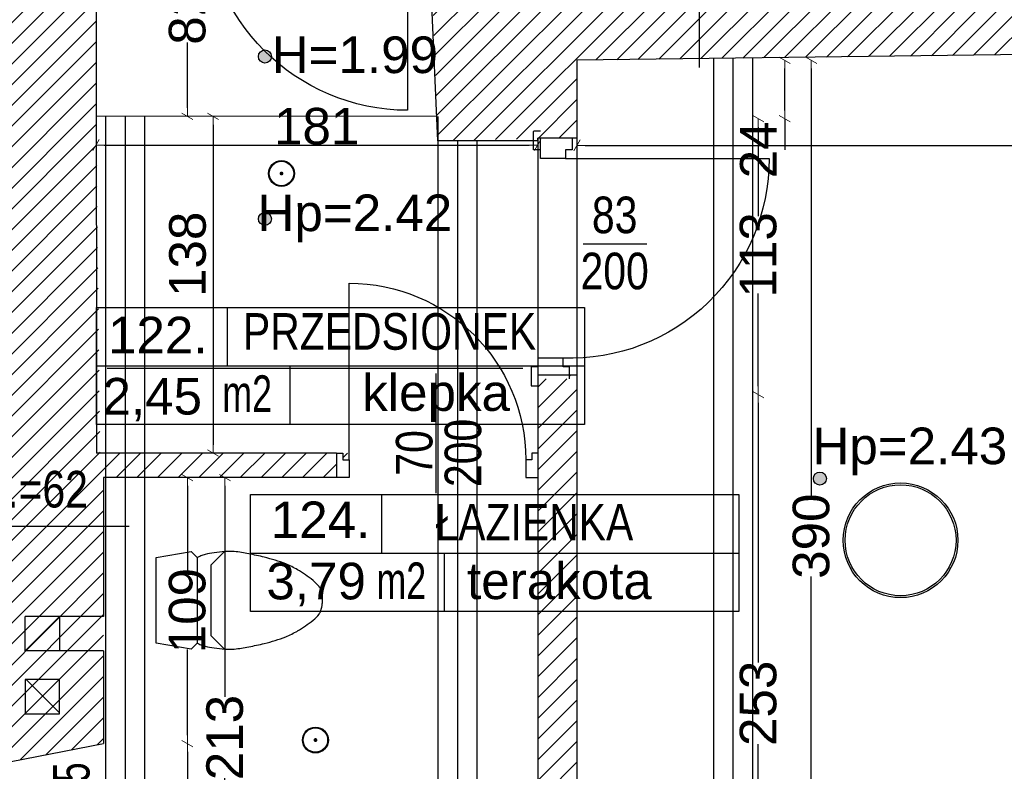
# Model space of a CAD drawing. Header units: millimetres. Extents: x 77315 to 1057463, y -108895 to -47643.
# Tile 12 of 62: x 87981 to 92015, y -103747 to -100667. Entities that reach past the tile are written whole.
import ezdxf

# ---------------------------------------------------------------- set-up
doc = ezdxf.new("R2010")
doc.units = ezdxf.units.MM
doc.header["$MEASUREMENT"] = 0
for name, color, linetype in [('A-DRZWI', 7, 'Continuous'), ('A-OPISY-2', 7, 'Continuous'), ('A-OPISY-3', 7, 'Continuous'), ('A-WIDOK', 7, 'Continuous'), ('A-WYSOKOSCI', 7, 'Continuous'), ('belki nad', 7, 'Continuous'), ('DIM MALY', 7, 'Continuous'), ('Drawing & Figure', 7, 'Continuous'), ('DRZWI', 7, 'Continuous'), ('linia nadproza', 7, 'Continuous'), ('meble', 7, 'Continuous'), ('Nowe_Interior - Lamp', 7, 'Continuous'), ('opisy inne', 7, 'Continuous'), ('OSIE', 7, 'Continuous'), ('PARAPET', 7, 'Continuous'), ('SCIANY_KONSTR', 7, 'Continuous'), ('Structural - Bearing', 7, 'Continuous')]:
    doc.layers.add(name, color=color, linetype=linetype)
doc.styles.add('STYL_AUTOMATYCZNY_1', font='arial.ttf')
doc.styles.add('STYL_AUTOMATYCZNY_2', font='arial.ttf')
doc.styles.add('STYL_AUTOMATYCZNY_3', font='arial.ttf', dxfattribs={"width": 0.8})
doc.styles.add('STYL_AUTOMATYCZNY_4', font='arial.ttf', dxfattribs={"width": 0.7})
doc.dimstyles.new('STYL_AUTOMATYCZNY__1', dxfattribs={"dimtxt": 150, "dimasz": 34.231941, "dimexe": 0.18, "dimexo": 0.0625, "dimgap": 0, "dimtad": 1, "dimdec": 0, "dimlfac": 0.1, "dimzin": 0, "dimdsep": 46, "dimtxsty": 'STYL_AUTOMATYCZNY_2', "dimblk": 'ARROWHEAD_2', "dimblk1": 'ARROWHEAD_2', "dimblk2": 'ARROWHEAD_2', "dimcen": 0.09, "dimse1": 1, "dimse2": 1, "dimclrd": 7, "dimclre": 7, "dimclrt": 7, "dimadec": 0, "dimazin": 0, "dimtfac": 1, "dimtdec": 4, "dimtmove": 0, "dimatfit": 3, "dimfxl": 0, "dimtolj": 1, "dimtzin": 0, "dimarcsym": 0})
doc.dimstyles.new('STYL_AUTOMATYCZNY__2', dxfattribs={"dimtxt": 150, "dimasz": 34.231941, "dimexe": 0.18, "dimexo": 0.0625, "dimgap": 0, "dimtad": 1, "dimtih": 1, "dimtoh": 1, "dimdec": 0, "dimlfac": 0.1, "dimzin": 0, "dimdsep": 46, "dimtxsty": 'STYL_AUTOMATYCZNY_2', "dimblk": 'ARROWHEAD_2', "dimblk1": 'ARROWHEAD_2', "dimblk2": 'ARROWHEAD_2', "dimcen": 0.09, "dimse1": 1, "dimse2": 1, "dimclrd": 7, "dimclre": 7, "dimclrt": 7, "dimadec": 0, "dimazin": 0, "dimtfac": 1, "dimtdec": 4, "dimtmove": 0, "dimatfit": 3, "dimfxl": 0, "dimtolj": 1, "dimtzin": 0, "dimarcsym": 0})
doc.dimstyles.new('STYL_AUTOMATYCZNY__3', dxfattribs={"dimtxt": 150, "dimasz": 34.231941, "dimexe": 0.18, "dimexo": 0.0625, "dimgap": 0, "dimtad": 1, "dimdec": 0, "dimlfac": 0.1, "dimzin": 0, "dimdsep": 46, "dimtxsty": 'STYL_AUTOMATYCZNY_2', "dimblk": 'ARROWHEAD_2', "dimblk1": 'ARROWHEAD_2', "dimblk2": 'ARROWHEAD_2', "dimcen": 0.09, "dimse1": 1, "dimse2": 1, "dimclrd": 7, "dimclre": 7, "dimclrt": 7, "dimadec": 0, "dimazin": 0, "dimtfac": 1, "dimtdec": 4, "dimtmove": 2, "dimatfit": 3, "dimfxl": 0, "dimtolj": 1, "dimtzin": 0, "dimarcsym": 0})
pattern_1 = [(45, (0, 0), (-42.426407, 42.426407), [])]

# ---------------------------------------------------------------- blocks, each defined once
blk = doc.blocks.new('ARROWHEAD_2')
at = {"color": 0, "linetype": 'Continuous', "lineweight": 0}
for p, q in [((0, 0), (-1, 0)), ((-0.38, -0.66), (0.38, 0.66))]:
    blk.add_line(p, q, dxfattribs=at)
blk = doc.blocks.new('*D162')
at = {"layer": 'Defpoints', "color": 0}
for p in [(90526.9, -102202.9), (91007.1, -102202.9), (90749.8, -104732.9)]:
    blk.add_point(p, dxfattribs=at)
at = {"layer": 'DIM MALY', "color": 7, "lineweight": -2}
for p, q in [((91007.1, -102237.1), (91007.1, -103301.2)), ((91007.1, -104698.6), (91007.1, -103635.2))]:
    blk.add_line(p, q, dxfattribs=at)
at = {"layer": 'DIM MALY', "color": 7, "lineweight": -2, "xscale": 34.23194115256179, "yscale": 34.23194115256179, "zscale": 34.23194115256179}
for p, rotation in [((91007.1, -102202.9), 90), ((91007.1, -104732.9), 270)]:
    blk.add_blockref('ARROWHEAD_2', p, dxfattribs=dict(at, rotation=rotation))
at = {"layer": 'DIM MALY', "color": 7, "insert": (91007.1, -103468.2), "char_height": 150, "attachment_point": 5, "rotation": 90, "style": 'STYL_AUTOMATYCZNY_2'}
blk.add_mtext('\\A1;253', dxfattribs=at)
blk = doc.blocks.new('*D163')
at = {"layer": 'Defpoints', "color": 0}
for p in [(90576.9, -101072.9), (91007.1, -101072.9), (90526.9, -102202.9)]:
    blk.add_point(p, dxfattribs=at)
at = {"layer": 'DIM MALY', "color": 7, "lineweight": -2}
for p, q in [((91007.1, -101107.1), (91007.1, -101472)), ((91007.1, -102168.6), (91007.1, -101789.2))]:
    blk.add_line(p, q, dxfattribs=at)
at = {"layer": 'DIM MALY', "color": 7, "lineweight": -2, "xscale": 34.23194115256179, "yscale": 34.23194115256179, "zscale": 34.23194115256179}
for p, rotation in [((91007.1, -101072.9), 90), ((91007.1, -102202.9), 270)]:
    blk.add_blockref('ARROWHEAD_2', p, dxfattribs=dict(at, rotation=rotation))
at = {"layer": 'DIM MALY', "color": 7, "insert": (91007.1, -101630.6), "char_height": 150, "attachment_point": 5, "rotation": 90, "style": 'STYL_AUTOMATYCZNY_2'}
blk.add_mtext('\\A1;113', dxfattribs=at)
blk = doc.blocks.new('*D164')
at = {"layer": 'Defpoints', "color": 0}
for p in [(90526.9, -100832.9), (91115.5, -100832.9), (90576.9, -101072.9)]:
    blk.add_point(p, dxfattribs=at)
at = {"layer": 'DIM MALY', "color": 7, "lineweight": -2}
for p, q in [((91115.5, -101038.6), (91115.5, -100867.1)), ((91115.5, -101072.9), (91115.5, -101200.5))]:
    blk.add_line(p, q, dxfattribs=at)
at = {"layer": 'DIM MALY', "color": 7, "lineweight": -2, "xscale": 34.23194115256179, "yscale": 34.23194115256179, "zscale": 34.23194115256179}
for p, rotation in [((91115.5, -100832.9), 90), ((91115.5, -101072.9), 270)]:
    blk.add_blockref('ARROWHEAD_2', p, dxfattribs=dict(at, rotation=rotation))
at = {"layer": 'DIM MALY', "color": 7, "insert": (91007.1, -101200.5), "char_height": 150, "attachment_point": 5, "rotation": 90, "style": 'STYL_AUTOMATYCZNY_2'}
blk.add_mtext('\\A1;24', dxfattribs=at)
blk = doc.blocks.new('*D172')
at = {"layer": 'Defpoints', "color": 0}
for p in [(88479.8, -100242.9), (88668.3, -100242.9), (88370, -101062.8)]:
    blk.add_point(p, dxfattribs=at)
at = {"layer": 'DIM MALY', "color": 7, "lineweight": -2}
for p, q in [((88668.3, -100277.1), (88668.3, -100546.3)), ((88668.3, -101028.6), (88668.3, -100759.9))]:
    blk.add_line(p, q, dxfattribs=at)
at = {"layer": 'DIM MALY', "color": 7, "lineweight": -2, "xscale": 34.23194115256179, "yscale": 34.23194115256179, "zscale": 34.23194115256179}
for p, rotation in [((88668.3, -100242.9), 90), ((88668.3, -101062.8), 270)]:
    blk.add_blockref('ARROWHEAD_2', p, dxfattribs=dict(at, rotation=rotation))
at = {"layer": 'DIM MALY', "color": 7, "insert": (88668.3, -100653.1), "char_height": 150, "attachment_point": 5, "rotation": 90, "style": 'STYL_AUTOMATYCZNY_2'}
blk.add_mtext('\\A1;82', dxfattribs=at)
blk = doc.blocks.new('*D257')
at = {"layer": 'Defpoints', "color": 0}
for p in [(88293.8, -99584.6), (90102.8, -100760.8), (90102.8, -101180.9)]:
    blk.add_point(p, dxfattribs=at)
at = {"layer": 'DIM MALY', "color": 7, "lineweight": -2}
blk.add_line((88328.1, -101180.9), (90068.6, -101180.9), dxfattribs=at)
at = {"layer": 'DIM MALY', "color": 7, "lineweight": -2, "xscale": 34.23194115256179, "yscale": 34.23194115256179, "zscale": 34.23194115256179, "rotation": 180}
blk.add_blockref('ARROWHEAD_2', (88293.8, -101180.9), dxfattribs=at)
at = {"layer": 'DIM MALY', "color": 7, "lineweight": -2, "xscale": 34.23194115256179, "yscale": 34.23194115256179, "zscale": 34.23194115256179}
blk.add_blockref('ARROWHEAD_2', (90102.8, -101180.9), dxfattribs=at)
at = {"layer": 'DIM MALY', "color": 7, "insert": (89198, -101104.3), "char_height": 150, "attachment_point": 5, "style": 'STYL_AUTOMATYCZNY_2'}
blk.add_mtext('\\A1;181', dxfattribs=at)
blk = doc.blocks.new('*D258')
at = {"layer": 'Defpoints', "color": 0}
for p in [(88293.8, -99584.6), (90102.8, -100760.8), (90102.8, -101180.9)]:
    blk.add_point(p, dxfattribs=at)
at = {"layer": 'DIM MALY', "color": 7, "lineweight": -2}
blk.add_line((88328.1, -101180.9), (90068.6, -101180.9), dxfattribs=at)
at = {"layer": 'DIM MALY', "color": 7, "lineweight": -2, "xscale": 34.23194115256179, "yscale": 34.23194115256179, "zscale": 34.23194115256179, "rotation": 180}
blk.add_blockref('ARROWHEAD_2', (88293.8, -101180.9), dxfattribs=at)
at = {"layer": 'DIM MALY', "color": 7, "lineweight": -2, "xscale": 34.23194115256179, "yscale": 34.23194115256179, "zscale": 34.23194115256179}
blk.add_blockref('ARROWHEAD_2', (90102.8, -101180.9), dxfattribs=at)
at = {"layer": 'DIM MALY', "color": 7, "insert": (89198, -101104.3), "char_height": 150, "attachment_point": 5, "style": 'STYL_AUTOMATYCZNY_2'}
blk.add_mtext('\\A1;181', dxfattribs=at)
blk = doc.blocks.new('*D259')
at = {"layer": 'Defpoints', "color": 0}
for p in [(95044.3, -100392.1), (90264.3, -100762.1), (95044.3, -101182.2)]:
    blk.add_point(p, dxfattribs=at)
at = {"layer": 'DIM MALY', "color": 7, "lineweight": -2}
blk.add_line((90298.5, -101182.2), (95010, -101182.2), dxfattribs=at)
at = {"layer": 'DIM MALY', "color": 7, "lineweight": -2, "xscale": 34.23194115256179, "yscale": 34.23194115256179, "zscale": 34.23194115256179, "rotation": 180}
blk.add_blockref('ARROWHEAD_2', (90264.3, -101182.2), dxfattribs=at)
at = {"layer": 'DIM MALY', "color": 7, "lineweight": -2, "xscale": 34.23194115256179, "yscale": 34.23194115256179, "zscale": 34.23194115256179}
blk.add_blockref('ARROWHEAD_2', (95044.3, -101182.2), dxfattribs=at)
at = {"layer": 'DIM MALY', "color": 7, "insert": (92653.9, -101105.6), "char_height": 150, "attachment_point": 5, "style": 'STYL_AUTOMATYCZNY_2'}
blk.add_mtext('\\A1;478', dxfattribs=at)
blk = doc.blocks.new('*D285')
at = {"layer": 'Defpoints', "color": 0}
for p in [(88766.7, -101062.8), (88773, -102442.8), (88773.3, -102442.8)]:
    blk.add_point(p, dxfattribs=at)
at = {"layer": 'DIM MALY', "color": 7, "lineweight": -2}
blk.add_line((88773.3, -101097.1), (88773.3, -102408.6), dxfattribs=at)
at = {"layer": 'DIM MALY', "color": 7, "lineweight": -2, "xscale": 34.23194115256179, "yscale": 34.23194115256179, "zscale": 34.23194115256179}
for p, rotation in [((88773.3, -101062.8), 90), ((88773.3, -102442.8), 270)]:
    blk.add_blockref('ARROWHEAD_2', p, dxfattribs=dict(at, rotation=rotation))
at = {"layer": 'DIM MALY', "color": 7, "insert": (88669.7, -101628.3), "char_height": 150, "attachment_point": 5, "rotation": 90, "style": 'STYL_AUTOMATYCZNY_2'}
blk.add_mtext('\\A1;138', dxfattribs=at)
blk = doc.blocks.new('*D286')
at = {"layer": 'Defpoints', "color": 0}
for p in [(88758, -102542.9), (88591.9, -103632.9), (88668.3, -103632.9)]:
    blk.add_point(p, dxfattribs=at)
at = {"layer": 'DIM MALY', "color": 7, "lineweight": -2}
for p, q in [((88668.3, -102577.1), (88668.3, -102929.4)), ((88668.3, -103598.6), (88668.3, -103247))]:
    blk.add_line(p, q, dxfattribs=at)
at = {"layer": 'DIM MALY', "color": 7, "lineweight": -2, "xscale": 34.23194115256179, "yscale": 34.23194115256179, "zscale": 34.23194115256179}
for p, rotation in [((88668.3, -102542.9), 90), ((88668.3, -103632.9), 270)]:
    blk.add_blockref('ARROWHEAD_2', p, dxfattribs=dict(at, rotation=rotation))
at = {"layer": 'DIM MALY', "color": 7, "insert": (88668.3, -103088.2), "char_height": 150, "attachment_point": 5, "rotation": 90, "style": 'STYL_AUTOMATYCZNY_2'}
blk.add_mtext('\\A1;109', dxfattribs=at)
blk = doc.blocks.new('*D287')
at = {"layer": 'Defpoints', "color": 0}
for p in [(88591.9, -103632.9), (88668.3, -103632.9), (88591.9, -104542.9)]:
    blk.add_point(p, dxfattribs=at)
at = {"layer": 'DIM MALY', "color": 7, "lineweight": -2}
for p, q in [((88668.3, -103667.1), (88668.3, -103995.1)), ((88668.3, -104508.6), (88668.3, -104181.1))]:
    blk.add_line(p, q, dxfattribs=at)
at = {"layer": 'DIM MALY', "color": 7, "lineweight": -2, "xscale": 34.23194115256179, "yscale": 34.23194115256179, "zscale": 34.23194115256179}
for p, rotation in [((88668.3, -103632.9), 90), ((88668.3, -104542.9), 270)]:
    blk.add_blockref('ARROWHEAD_2', p, dxfattribs=dict(at, rotation=rotation))
at = {"layer": 'DIM MALY', "color": 7, "insert": (88668.3, -104088.1), "char_height": 150, "attachment_point": 5, "rotation": 90, "style": 'STYL_AUTOMATYCZNY_2'}
blk.add_mtext('\\A1;91', dxfattribs=at)
blk = doc.blocks.new('*D288')
at = {"layer": 'Defpoints', "color": 0}
for p in [(88668.3, -102542.9), (88758, -102542.9), (88591.9, -103632.9)]:
    blk.add_point(p, dxfattribs=at)
at = {"layer": 'DIM MALY', "color": 7, "lineweight": -2}
for p, q in [((88668.3, -102577.1), (88668.3, -102929.4)), ((88668.3, -103598.6), (88668.3, -103247))]:
    blk.add_line(p, q, dxfattribs=at)
at = {"layer": 'DIM MALY', "color": 7, "lineweight": -2, "xscale": 34.23194115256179, "yscale": 34.23194115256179, "zscale": 34.23194115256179}
for p, rotation in [((88668.3, -102542.9), 90), ((88668.3, -103632.9), 270)]:
    blk.add_blockref('ARROWHEAD_2', p, dxfattribs=dict(at, rotation=rotation))
at = {"layer": 'DIM MALY', "color": 7, "insert": (88668.3, -103088.2), "char_height": 150, "attachment_point": 5, "rotation": 90, "style": 'STYL_AUTOMATYCZNY_2'}
blk.add_mtext('\\A1;109', dxfattribs=at)
blk = doc.blocks.new('*D294')
at = {"layer": 'Defpoints', "color": 0}
for p in [(88883.4, -102542.9), (88821.9, -104672.9), (88883.4, -104672.9)]:
    blk.add_point(p, dxfattribs=at)
at = {"layer": 'DIM MALY', "color": 7, "lineweight": -2}
for p, q in [((88821.9, -102577.1), (88821.9, -103441.2)), ((88821.9, -104638.6), (88821.9, -103775.2))]:
    blk.add_line(p, q, dxfattribs=at)
at = {"layer": 'DIM MALY', "color": 7, "lineweight": -2, "xscale": 34.23194115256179, "yscale": 34.23194115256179, "zscale": 34.23194115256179}
for p, rotation in [((88821.9, -102542.9), 90), ((88821.9, -104672.9), 270)]:
    blk.add_blockref('ARROWHEAD_2', p, dxfattribs=dict(at, rotation=rotation))
at = {"layer": 'DIM MALY', "color": 7, "insert": (88821.9, -103608.2), "char_height": 150, "attachment_point": 5, "rotation": 90, "style": 'STYL_AUTOMATYCZNY_2'}
blk.add_mtext('\\A1;213', dxfattribs=at)
blk = doc.blocks.new('*D329')
at = {"layer": 'Defpoints', "color": 0}
for p in [(90539.7, -100832.9), (90964.3, -104732.9), (91223.9, -104732.9)]:
    blk.add_point(p, dxfattribs=at)
at = {"layer": 'DIM MALY', "color": 7, "lineweight": -2}
for p, q in [((91223.9, -100867.1), (91223.9, -102617.8)), ((91223.9, -104698.6), (91223.9, -102948.6))]:
    blk.add_line(p, q, dxfattribs=at)
at = {"layer": 'DIM MALY', "color": 7, "lineweight": -2, "xscale": 34.23194115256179, "yscale": 34.23194115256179, "zscale": 34.23194115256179}
for p, rotation in [((91223.9, -100832.9), 90), ((91223.9, -104732.9), 270)]:
    blk.add_blockref('ARROWHEAD_2', p, dxfattribs=dict(at, rotation=rotation))
at = {"layer": 'DIM MALY', "color": 7, "insert": (91223.9, -102783.2), "char_height": 150, "attachment_point": 5, "rotation": 90, "style": 'STYL_AUTOMATYCZNY_2'}
blk.add_mtext('\\A1;390', dxfattribs=at)
blk = doc.blocks.new('*D462')
at = {"layer": 'Defpoints', "color": 0}
for p in [(88591.9, -103632.9), (88668.3, -103632.9), (88591.9, -104542.9)]:
    blk.add_point(p, dxfattribs=at)
at = {"layer": 'DIM MALY', "color": 7, "lineweight": -2}
for p, q in [((88668.3, -103667.1), (88668.3, -103995.1)), ((88668.3, -104508.6), (88668.3, -104181.1))]:
    blk.add_line(p, q, dxfattribs=at)
at = {"layer": 'DIM MALY', "color": 7, "lineweight": -2, "xscale": 34.23194115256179, "yscale": 34.23194115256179, "zscale": 34.23194115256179}
for p, rotation in [((88668.3, -103632.9), 90), ((88668.3, -104542.9), 270)]:
    blk.add_blockref('ARROWHEAD_2', p, dxfattribs=dict(at, rotation=rotation))
at = {"layer": 'DIM MALY', "color": 7, "insert": (88668.3, -104088.1), "char_height": 150, "attachment_point": 5, "rotation": 90, "style": 'STYL_AUTOMATYCZNY_2'}
blk.add_mtext('\\A1;91', dxfattribs=at)
blk = doc.blocks.new('*D463')
at = {"layer": 'Defpoints', "color": 0}
for p in [(88668.3, -102542.9), (88758, -102542.9), (88591.9, -103632.9)]:
    blk.add_point(p, dxfattribs=at)
at = {"layer": 'DIM MALY', "color": 7, "lineweight": -2}
for p, q in [((88668.3, -102577.1), (88668.3, -102929.4)), ((88668.3, -103598.6), (88668.3, -103247))]:
    blk.add_line(p, q, dxfattribs=at)
at = {"layer": 'DIM MALY', "color": 7, "lineweight": -2, "xscale": 34.23194115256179, "yscale": 34.23194115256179, "zscale": 34.23194115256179}
for p, rotation in [((88668.3, -102542.9), 90), ((88668.3, -103632.9), 270)]:
    blk.add_blockref('ARROWHEAD_2', p, dxfattribs=dict(at, rotation=rotation))
at = {"layer": 'DIM MALY', "color": 7, "insert": (88668.3, -103088.2), "char_height": 150, "attachment_point": 5, "rotation": 90, "style": 'STYL_AUTOMATYCZNY_2'}
blk.add_mtext('\\A1;109', dxfattribs=at)

msp = doc.modelspace()

# ---------------------------------------------------------------- hatches: boundary and pattern name
at = {"layer": 'A-WYSOKOSCI'}
for points in [[(89012.8, -100817.7, 1), (88959.4, -100817.7, 1)], [(89012.8, -101483.3, 1), (88959.4, -101483.3, 1)], [(91286.2, -102547, 1), (91232.8, -102547, 1)]]:
    msp.add_hatch(color=256, dxfattribs=at).paths.add_polyline_path(points)
at = {"layer": 'Drawing & Figure'}
h = msp.add_hatch(dxfattribs=at)
h.set_pattern_fill('Common_Brick_0002', color=256, style=0, pattern_type=2)
h.set_pattern_definition(pattern_1)
h.paths.add_polyline_path([(89654.6, -100102.9), (89694.3, -101162.9), (90244.3, -101151.9), (90244.3, -101152.9), (90264.3, -101152.9), (90264.3, -100832.9), (90764.3, -100826.6), (90823.3, -100825.8), (90823.3, -100825.3), (90903.3, -100824.3), (90903.3, -100824.8), (90983.3, -100823.8), (93664.1, -100790.2), (93744.1, -100789.2), (93824.1, -100788.2), (94503.3, -100779.6), (94854.3, -100775.2), (94934.3, -100774.2), (95014.3, -100773.2), (95044.3, -100772.9), (95044.3, -101287.2), (95044.3, -104162.2), (95044.3, -104362.2), (95044.3, -104732.9), (93158.2, -104732.9), (93068.8, -105120.5), (93068.8, -105263.1), (93082.2, -105383.1), (93091.7, -105383.1, -0.383982), (93127.2, -105418.4), (93139.5, -105418.4), (93139.5, -105433.4, 1.205804), (93187.4, -105465.6), (93202.1, -105465.6), (93202.1, -105483.1), (93284.8, -105483.1), (95122.5, -105483.1), (95163.8, -105483.1), (95163.8, -105465.6), (95178.6, -105465.6, 0.263086), (95201.5, -105483.1), (95209.5, -105483.1, 0.761796), (95217, -105427), (95217, -105412.2), (95663.8, -105412.2), (96110.6, -105412.2), (96110.6, -105427, 0.761796), (96118.1, -105483.1), (96126, -105483.1, 0.263086), (96149, -105465.6), (96163.8, -105465.6), (96163.8, -105483.1), (96246.4, -105483.1), (98021.7, -105483.1), (98037.6, -105483.1), (98037.6, -105465.6), (98052.4, -105465.6, 1.205804), (98100.2, -105433.4), (98100.2, -105418.4), (98112.6, -105418.4, -0.383982), (98148.1, -105383.1), (98157.6, -105383.1), (98170.9, -105263.1), (98170.9, -105130.5), (98077.5, -104882.9), (97788, -104882.9), (95677.5, -104882.9), (95679.6, -104662.9), (95682.5, -104362.2), (95684.4, -104162.2), (95712.1, -101287.2), (95727.5, -99682.9), (98025, -99682.9), (98094.2, -99114.5), (98094.2, -98984.5), (95622.2, -98984.5), (95616.6, -97541), (95023.8, -97541), (95026.5, -98041.5), (94503.3, -98041.4), (93024.1, -98041), (93024.1, -98041), (93024.1, -98532.9), (93024.1, -98981.5), (93034.1, -98981.5), (93164.1, -98981.5), (93164.1, -98532.9), (93164.1, -98201.5), (94503.3, -98201.5), (95016.5, -98201.5), (95016.5, -99042.9), (95036.5, -99042.9), (95274.5, -99042.9), (95274.5, -99182.9), (95016.5, -99182.9), (95016.5, -100032.8), (94642.7, -100032.8), (94503.3, -100032.8), (94346.5, -100032.8), (93368.8, -100032.8), (93187.6, -100032.8), (93187.6, -99972.8), (93047.6, -99972.8), (93047.6, -100102.8), (92867.6, -100102.8), (92867.6, -100591.8), (92867.6, -100622.8), (91784.1, -100622.8), (91784.1, -99845), (91644.1, -99845), (91644.1, -100102.9), (90903.3, -100102.9), (90764.3, -100102.9)])
h.paths.add_polyline_path([(94000.4, -100634.4), (93799.7, -100634.4), (93799.7, -100374.4), (94079.7, -100374.4), (94079.7, -100565.3)], flags=0)
h = msp.add_hatch(dxfattribs=at)
h.set_pattern_fill('Common_Brick_0002', color=256, style=0, pattern_type=2)
h.set_pattern_definition(pattern_1)
h.paths.add_polyline_path([(87115.9, -100492.8), (87117.8, -100822.8), (87139.6, -101122.7), (87143.7, -101122.7), (87762.4, -101122.8), (87762.4, -102100.8), (87662.4, -102100.8), (87662.4, -102410.8), (87574.3, -102411.9), (87574.3, -103580.4), (87514.3, -103580.4), (87514.3, -103595.4), (87527.3, -103595.4), (87527.3, -103607.4, -0.371445), (87540.3, -103623.3), (87540.3, -103695.7, 0.436052), (87550.3, -103705.4), (87550.3, -103720.4), (87574.3, -103720.4), (87874.2, -103720.4), (88324.3, -103632.9), (88324.3, -103632.5), (88324.4, -102743.8), (88324.3, -102542.9), (88333.3, -102542.9), (88413.3, -102542.8), (88493.3, -102542.8), (88776.7, -102542.8), (89278.8, -102542.8), (89278.9, -102442.9), (88493.3, -102442.9), (88413.3, -102442.8), (88333.3, -102442.9), (88310.5, -102442.9), (88294.5, -101062.8), (88294.6, -101062.8), (88294.1, -100242.9), (88654.1, -100242.9), (88654.1, -100102.9), (88413.3, -100102.9), (88264.1, -100102.9), (88264.1, -100032.8), (88264.1, -99982.8), (88124.2, -99982.8), (88124.1, -100032.8), (87626.1, -100032.8), (87624.2, -100492.8)])
h = msp.add_hatch(dxfattribs=at)
h.set_pattern_fill('Common_Brick_0002', color=256, style=0, pattern_type=2)
h.set_pattern_definition(pattern_1)
h.paths.add_polyline_path([(87734.4, -104420.9), (87590.3, -104420.9), (87592.9, -104560.9), (87592.9, -104676.4), (87592.9, -105483.1), (88377.9, -105483.1), (88437.5, -105483.1), (88437.5, -105465.6), (88452.3, -105465.6, 0.263086), (88475.3, -105483.1), (88483.2, -105483.1, 0.761796), (88490.7, -105427), (88490.7, -105412.2), (88937.5, -105412.2), (89384.3, -105412.2), (89384.3, -105427, 0.761796), (89391.8, -105483.1), (89399.7, -105483.1, 0.263086), (89422.7, -105465.6), (89437.5, -105465.6), (89437.5, -105483.1), (89501.9, -105483.1), (92019.7, -105483.1), (92102.4, -105483.1), (92102.4, -105465.6), (92117.2, -105465.6, 1.205804), (92165, -105433.4), (92165, -105418.4), (92177.3, -105418.4, -0.383982), (92212.8, -105383.1), (92222.4, -105383.1), (92235.7, -105263.1), (92235.7, -105120.5), (92171.9, -104732.9), (90264.3, -104732.9), (90264.3, -103092.3), (90264.3, -102852.3), (90264.3, -102612.2), (90264.3, -102325.5), (90264.3, -102122.9), (90234.3, -102122.9), (90234.3, -102138), (90104.3, -102138), (90104.3, -102122.9), (90104.3, -102122.9), (90104.3, -102325.5), (90104.3, -102442.9), (90104.3, -102612.2), (90104.3, -102852.3), (90104.3, -103092.3), (90104.3, -104672.9), (88324.3, -104672.9), (88324.3, -104542.9), (87884.4, -104420.9), (87734.4, -104420.9)])
h = msp.add_hatch(dxfattribs=at)
h.set_pattern_fill('Common_Brick_0002', color=256, style=0, pattern_type=2)
h.set_pattern_definition(pattern_1)
h.paths.add_polyline_path([(89331.2, -102442.9), (89278.9, -102442.9), (89305.5, -102442.9), (89305.5, -102469.9), (89331.2, -102469.9)])
at = {"layer": 'Nowe_Interior - Lamp'}
h = msp.add_hatch(color=256, dxfattribs=at)
h.paths.add_polyline_path([(89000.8, -101297.1, 1), (89106.8, -101297.1, 1)])
h.paths.add_polyline_path([(89103.8, -101297.1, -1), (89003.8, -101297.1, -1)], flags=0)
for points in [[(89061.8, -101297.1, 1), (89045.8, -101297.1, 1)], [(89200.9, -103618.5, 1), (89184.9, -103618.5, 1)]]:
    msp.add_hatch(color=256, dxfattribs=at).paths.add_polyline_path(points)
h = msp.add_hatch(color=256, dxfattribs=at)
h.paths.add_polyline_path([(89139.9, -103618.5, 1), (89245.9, -103618.5, 1)])
h.paths.add_polyline_path([(89242.9, -103618.5, -1), (89142.9, -103618.5, -1)], flags=0)

# ---------------------------------------------------------------- linework, layer by layer
at = {"layer": 'A-DRZWI'}
for p, q in [((90290.1, -101585.6), (90550.6, -101585.6)), ((89686.2, -102116.6), (89686.2, -102607.6))]:
    msp.add_line(p, q, dxfattribs=at)
for points in [[(89570.6, -100205.8), (89570.6, -101038.2, -0.411732), (88738.2, -100205.8)], [(90217.2, -101235.9), (91051.3, -101235.9, -0.42509), (90207.2, -102053.9)], [(89331.2, -102469.9), (89331.4, -101746.6, -0.414211), (90054.3, -102469.9)]]:
    msp.add_lwpolyline(points, format="xyb", dxfattribs=at)
at = {"layer": 'A-OPISY-3'}
for p, q in [((88831.5, -101845.5), (88831.5, -102085.6)), ((88295.4, -102085.5), (90295.3, -102085.5)), ((89088.3, -102085.6), (89088.3, -102325.5)), ((88339.2, -102094.6), (90042.7, -102094.6)), ((89463, -102612.2), (89463, -102852.3)), ((88926.9, -102852.3), (90926.9, -102852.3)), ((89719.9, -102852.3), (89719.9, -103092.3))]:
    msp.add_line(p, q, dxfattribs=at)
for points in [[(88295.4, -102325.5), (88295.4, -101845.5), (90295.3, -101845.5), (90295.3, -102325.5)], [(88926.9, -103092.3), (88926.9, -102612.2), (90926.9, -102612.2), (90926.9, -103092.3)]]:
    msp.add_lwpolyline(points, close=True, dxfattribs=at)
at = {"layer": 'A-WIDOK'}
for p, q in [((88004, -103252.9), (88144, -103112.9)), ((88144, -103112.9), (88144, -103252.9)), ((88144.1, -103507.2), (88007.4, -103370.5))]:
    msp.add_line(p, q, dxfattribs=at)
msp.add_lwpolyline([(88004.1, -103510.5), (88144.1, -103510.5), (88144.1, -103370.5), (88004.1, -103370.5)], close=True, dxfattribs=at)
at = {"layer": 'A-WYSOKOSCI'}
for centre in [(88986.1, -100817.7), (88986.1, -101483.3), (91259.5, -102547)]:
    msp.add_circle(centre, 26.7, dxfattribs=at)
at = {"layer": 'belki nad'}
for p, q in [((90823.3, -100825.3), (90823.3, -104732.9)), ((90983.3, -100823.3), (90983.3, -104732.9)), ((88333.3, -101062.8), (88333.3, -104672.9)), ((88493.3, -101062.8), (88493.3, -104672.9)), ((89694.4, -101062.9), (89694.4, -104672.9)), ((89854.4, -101162.9), (89854.4, -104672.9))]:
    msp.add_line(p, q, dxfattribs=at)
at = {"layer": 'DIM MALY'}
msp.add_line((90764.3, -99935.2), (90764.3, -100862.2), dxfattribs=at)
at = {"layer": 'DRZWI'}
for p, q in [((90114.3, -101200.2), (90114.3, -101151.9)), ((90104.3, -102089.7), (90104.3, -102138))]:
    msp.add_line(p, q, dxfattribs=at)
for points in [[(90086.1, -101200.2), (90086.1, -101126.1, -0.414334), (90090.1, -101122.1), (90114.3, -101122.1)], [(90076.1, -102089.7), (90076.1, -102163.7, 0.414334), (90080.1, -102167.7), (90104.3, -102167.7)]]:
    msp.add_lwpolyline(points, format="xyb", dxfattribs=at)
for points in [[(90244.3, -101151.9), (90244.3, -101200.2), (90217.2, -101200.2), (90217.2, -101235.9), (90114.3, -101235.9), (90114.3, -101200.2), (90086.1, -101200.2)], [(90234.3, -102138), (90234.3, -102089.7), (90207.2, -102089.7), (90207.2, -102053.9), (90104.3, -102053.9), (90104.3, -102089.7), (90076.1, -102089.7)], [(89278.9, -102442.9), (89305.5, -102442.9), (89305.5, -102469.9), (89331.2, -102469.9), (89331.2, -102542.8), (89281.2, -102542.9)], [(90106.6, -102442.9), (90080, -102442.9), (90080, -102469.9), (90054.3, -102469.9), (90054.3, -102542.8), (90104.3, -102542.9)]]:
    msp.add_lwpolyline(points, dxfattribs=at)
at = {"layer": 'linia nadproza'}
for p, q in [((89689.9, -101062.9), (88294.5, -101062.8)), ((90104.3, -101152.9), (90104.3, -102122.9)), ((90264.3, -101152.9), (90264.3, -102122.9))]:
    msp.add_line(p, q, dxfattribs=at)
at = {"layer": 'meble'}
for p, q in [((88540.9, -102871.1), (88684.4, -102846)), ((88684.4, -102846), (88708.4, -102871.2)), ((88820.9, -102846.1), (88764.5, -102902.1)), ((88540.9, -103221.1), (88540.9, -102871.1)), ((88708.4, -102871.2), (88708.4, -103221)), ((88764.5, -102902.1), (88764.5, -103190.1)), ((89220.9, -103032.6), (89220.9, -103046.1)), ((89220.9, -103046.1), (89220.9, -103059.6)), ((88820.9, -103246.1), (88764.5, -103190.1)), ((88684.4, -103246.2), (88540.9, -103221.1)), ((88708.4, -103221), (88684.4, -103246.2))]:
    msp.add_line(p, q, dxfattribs=at)
for centre, radius, start, end in [((88840.9, -103303), 456.3, 97.9894, 102.5778), ((88967.5, -104301.4), 1462.7, 95.7166, 97.4654), ((88841, -103340.6), 495, 87.784, 92.216), ((88759.2, -103689.8), 849.8, 79.0987, 83.1768), ((88852.6, -103151.3), 315, 114.3122, 117.2351), ((89088.6, -103881.2), 1080.8, 108.7281, 109.7766), ((88318.6, -105738.2), 2944.9, 76.9534, 78.2183), ((88602.2, -104276.4), 1457.8, 71.2345, 74.8435), ((88813, -103470.5), 629.7, 60.8553, 65.7987), ((88637.5, -103685.6), 904.4, 52.9054, 57.7802), ((88927.7, -103241.2), 376.7, 41.845, 47.3307), ((89095.8, -103054.3), 129.6, 23.447, 29.7911), ((89021.6, -103058.3), 201, 7.368, 16.0643), ((89093.2, -103036.6), 132.5, 330.2777, 336.4842), ((89072.4, -103044.4), 149.3, 342.4257, 354.1419), ((88676, -102462.3), 836.7, 302.0226, 307.2919), ((89069.5, -102990.8), 178, 309.5998, 321.2245), ((88646.3, -102289.8), 1001, 295.1183, 298.2277), ((88705.7, -102155), 1103.4, 284.5767, 289.3453), ((88788.7, -103073.1), 168.3, 241.49, 246.9627), ((88817.5, -102987.1), 258.8, 248.5574, 252.9378), ((88951.7, -102178.3), 1076.9, 258.7445, 260.6883), ((88935.6, -102066.9), 1184.8, 262.3294, 264.4885), ((88841, -102788), 458.6, 267.608, 272.392), ((88656.6, -101744.8), 1515.1, 277.7187, 280.0058), ((88097.9, -99351.4), 3971.4, 281.9452, 282.8831)]:
    msp.add_arc(centre, radius, start, end, dxfattribs=at)
at = {"layer": 'Nowe_Interior - Lamp'}
for centre, radius in [((89053.8, -101297.1), 53), ((89053.8, -101297.1), 50), ((91589.8, -102800), 235), ((91589.8, -102800), 227.2), ((89192.9, -103618.5), 53), ((89192.9, -103618.5), 50)]:
    msp.add_circle(centre, radius, dxfattribs=at)
at = {"layer": 'opisy inne'}
msp.add_line((88429.8, -102743.8), (87633.5, -102743.8), dxfattribs=at)
at = {"layer": 'OSIE'}
for p, q in [((90903.3, -100824.3), (90903.3, -104732.9)), ((88413.3, -101062.8), (88413.3, -104672.9)), ((89774.4, -101162.9), (89774.4, -104672.9))]:
    msp.add_line(p, q, dxfattribs=at)
at = {"layer": 'SCIANY_KONSTR'}
for p, q in [((90104.3, -101162.9), (90104.3, -101152.9)), ((88324.8, -103112.8), (88004, -103112.8)), ((88004.3, -103252.8), (88004, -103112.8)), ((88324.8, -103252.8), (88004.3, -103252.8))]:
    msp.add_line(p, q, dxfattribs=at)
at = {"layer": 'Structural - Bearing'}
for p, q in [((88294.1, -100242.9), (88295.4, -102442.9)), ((89694.3, -101162.9), (89654.2, -100232.8)), ((95044.3, -100772.9), (90264.3, -100832.9)), ((90264.3, -100832.9), (90264.3, -101152.9)), ((90264.3, -101152.9), (90104.3, -101152.9)), ((90104.3, -101162.9), (89694.3, -101162.9)), ((90264.3, -102122.9), (90104.3, -102122.9)), ((90104.3, -102122.9), (90104.3, -104672.9)), ((90264.3, -102122.9), (90264.3, -104732.9)), ((89278.9, -102442.8), (88295.4, -102442.9)), ((89278.9, -102442.9), (89278.8, -102542.9)), ((89278.8, -102542.8), (88324.3, -102542.9)), ((88324.3, -102542.9), (88324.8, -103112.8)), ((88324.8, -103252.8), (88324.3, -103632.9)), ((87874.2, -103720.4), (88324.3, -103632.9))]:
    msp.add_line(p, q, dxfattribs=at)

# ---------------------------------------------------------------- texts
at = {"layer": 'A-OPISY-2', "char_height": 150}
for s, insert, attachment_point, style in [('\\A1;{\\pql;\\fArial|b0|i0|c238|p0;\\W1.000000;122.}', (88343.1, -102034.1), 7, 'STYL_AUTOMATYCZNY_1'), ('\\A1;{\\pql;\\fArial|b0|i0|c238|p0;\\W0.800000;PRZEDSIONEK}', (88895.8, -102021.4), 7, 'STYL_AUTOMATYCZNY_3'), ('\\A1;{\\pqr;\\fArial|b0|i0|c238|p0;\\W0.700000;m2}', (89015, -102124.1), 3, 'STYL_AUTOMATYCZNY_4'), ('\\A1;{\\pql;\\fArial|b0|i0|c238|p0;\\W1.000000;2,45}', (88320.6, -102312.6), 7, 'STYL_AUTOMATYCZNY_1'), ('\\A1;{\\pql;\\fArial|b0|i0|c238|p0;\\W1.000000;klepka}', (89384.2, -102315), 7, 'STYL_AUTOMATYCZNY_1'), ('\\A1;{\\pql;\\fArial|b0|i0|c238|p0;\\W1.000000;124.}', (89010, -102791.2), 7, 'STYL_AUTOMATYCZNY_1'), ('\\A1;{\\pql;\\fArial|b0|i0|c238|p0;\\W0.800000;ŁAZIENKA}', (89684.5, -102800.8), 7, 'STYL_AUTOMATYCZNY_3'), ('\\A1;{\\pqr;\\fArial|b0|i0|c238|p0;\\W0.700000;m2}', (89646.5, -102890.8), 3, 'STYL_AUTOMATYCZNY_4'), ('\\A1;{\\pql;\\fArial|b0|i0|c238|p0;\\W1.000000;terakota}', (89813.8, -103043.2), 7, 'STYL_AUTOMATYCZNY_1'), ('\\A1;{\\pql;\\fArial|b0|i0|c238|p0;\\W1.000000;3,79}', (88991.9, -103070), 7, 'STYL_AUTOMATYCZNY_1')]:
    msp.add_mtext(s, dxfattribs=dict(at, insert=insert, attachment_point=attachment_point, style=style))
at = {"layer": 'A-WYSOKOSCI', "char_height": 150, "attachment_point": 5, "style": 'STYL_AUTOMATYCZNY_1'}
for s, insert in [('\\A1;{\\pqc;\\fArial|b0|i0|c238|p0;\\W1.000000;H=1.99}', (89354.4, -100811.7)), ('\\A1;{\\pqc;\\fArial|b0|i0|c238|p0;\\W1.000000;Hp=2.42}', (89354.4, -101480.9)), ('\\A1;{\\pqc;\\fArial|b0|i0|c238|p0;\\W1.000000;Hp=2.43}', (91627.8, -102435.8))]:
    msp.add_mtext(s, dxfattribs=dict(at, insert=insert))
at = {"layer": 'opisy inne', "char_height": 150, "attachment_point": 5, "style": 'STYL_AUTOMATYCZNY_3'}
for s, insert in [('\\A1;{\\pqc;\\fArial|b0|i0|c238|p0;\\W0.800000;83}', (90418.7, -101467.8)), ('\\A1;{\\pqc;\\fArial|b0|i0|c238|p0;\\W0.800000;200}', (90418.7, -101697.6)), ('\\A1;{\\pqc;\\fArial|b0|i0|c238|p0;\\W0.800000;w.p.=62}', (87965, -102613.3))]:
    msp.add_mtext(s, dxfattribs=dict(at, insert=insert))
at = {"layer": 'opisy inne', "char_height": 150, "attachment_point": 5, "rotation": 90, "style": 'STYL_AUTOMATYCZNY_3'}
for s, insert in [('\\A1;{\\pqc;\\fArial|b0|i0|c238|p0;\\W0.800000;200}', (89798.2, -102442)), ('\\A1;{\\pqc;\\fArial|b0|i0|c238|p0;\\W0.800000;70}', (89598.4, -102442))]:
    msp.add_mtext(s, dxfattribs=dict(at, insert=insert))
at = {"layer": 'PARAPET', "insert": (88312.7, -104309.4), "char_height": 150, "attachment_point": 7, "rotation": 90, "style": 'STYL_AUTOMATYCZNY_4'}
msp.add_mtext('\\A1;{\\pql;\\fArial|b0|i0|c238|p0;\\W0.700000;w.p.=105}', dxfattribs=at)

# ---------------------------------------------------------------- dimensions: what is measured, and where the dimension line sits
at = {"layer": 'DIM MALY'}
for base, p1, p2, picture, middle in [((90102.8, -101180.9), (88293.8, -99584.6), (90102.8, -100760.8), '*D257', (89198, -101180.9)), ((90102.8, -101180.9), (88293.8, -99584.6), (90102.8, -100760.8), '*D258', (89198, -101180.9)), ((95044.3, -101182.2), (90264.3, -100762.1), (95044.3, -100392.1), '*D259', (92653.9, -101182.2))]:
    dim = msp.add_linear_dim(base=base, p1=p1, p2=p2, dimstyle='STYL_AUTOMATYCZNY__2', dxfattribs=at)
    dim.commit()
    dim.dimension.update_dxf_attribs({"geometry": picture, "text_midpoint": middle, "dimtype": 160})
for base, p1, p2, angle, dimstyle, picture, middle in [((88668.3, -100242.9), (88370, -101062.8), (88479.8, -100242.9), 90, 'STYL_AUTOMATYCZNY__1', '*D172', (88668.3, -100653.1)), ((91115.5, -100832.9), (90576.9, -101072.9), (90526.9, -100832.9), 90, 'STYL_AUTOMATYCZNY__1', '*D164', (91007.1, -101200.5)), ((91223.9, -104732.9), (90539.7, -100832.9), (90964.3, -104732.9), 270, 'STYL_AUTOMATYCZNY__1', '*D329', (91223.9, -102783.2)), ((88773.3, -102442.8), (88766.7, -101062.8), (88773, -102442.8), 270, 'STYL_AUTOMATYCZNY__3', '*D285', (88669.7, -101628.3)), ((91007.1, -101072.9), (90526.9, -102202.9), (90576.9, -101072.9), 90, 'STYL_AUTOMATYCZNY__1', '*D163', (91007.1, -101630.6)), ((91007.1, -102202.9), (90749.8, -104732.9), (90526.9, -102202.9), 90, 'STYL_AUTOMATYCZNY__1', '*D162', (91007.1, -103468.2)), ((88668.3, -103632.9), (88758, -102542.9), (88591.9, -103632.9), 270, 'STYL_AUTOMATYCZNY__1', '*D286', (88668.3, -103088.2)), ((88668.3, -102542.9), (88591.9, -103632.9), (88758, -102542.9), 90, 'STYL_AUTOMATYCZNY__1', '*D288', (88668.3, -103088.2)), ((88668.3, -102542.9), (88591.9, -103632.9), (88758, -102542.9), 90, 'STYL_AUTOMATYCZNY__1', '*D463', (88668.3, -103088.2)), ((88821.9, -104672.9), (88883.4, -102542.9), (88883.4, -104672.9), 270, 'STYL_AUTOMATYCZNY__1', '*D294', (88821.9, -103608.2)), ((88668.3, -103632.9), (88591.9, -104542.9), (88591.9, -103632.9), 90, 'STYL_AUTOMATYCZNY__1', '*D287', (88668.3, -104088.1)), ((88668.3, -103632.9), (88591.9, -104542.9), (88591.9, -103632.9), 90, 'STYL_AUTOMATYCZNY__1', '*D462', (88668.3, -104088.1))]:
    dim = msp.add_linear_dim(base=base, p1=p1, p2=p2, angle=angle, dimstyle=dimstyle, dxfattribs=at)
    dim.commit()
    dim.dimension.update_dxf_attribs({"geometry": picture, "text_midpoint": middle, "dimtype": 160, "text_rotation": 90})

doc.saveas('drawing.dxf')
